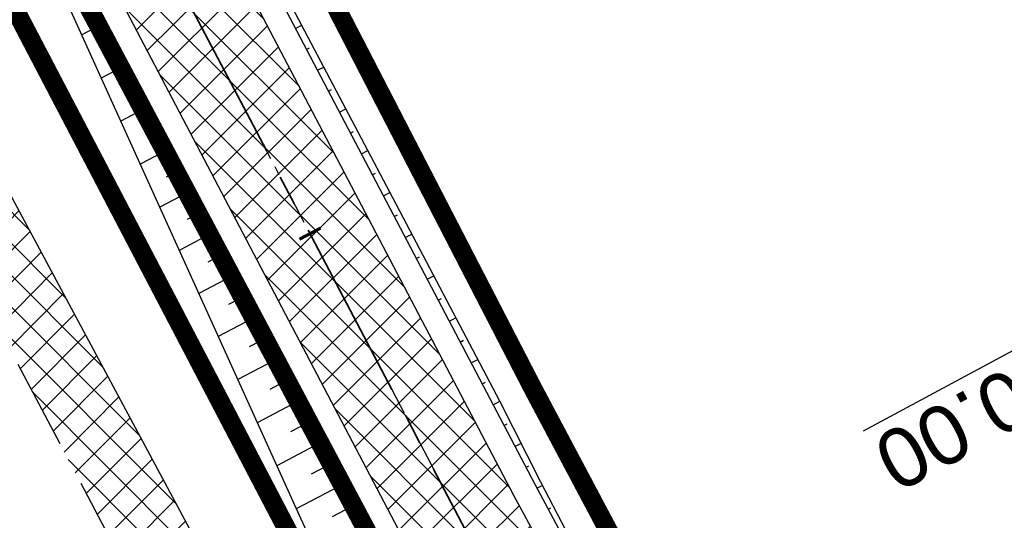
# Model space of a CAD drawing. Header units: metres. Extents: x 7529682 to 7533711, y 5721195 to 5727842.
# Tile 203 of 232: x 7529977 to 7529998, y 5727287 to 5727298. Entities that reach past the tile are written whole.
import ezdxf

# ---------------------------------------------------------------- set-up
doc = ezdxf.new("R2010")
doc.units = ezdxf.units.M
for name, pattern in [('817-dzialki-09-05-04$0$HIDDEN', [0.375, 0.25, -0.125]), ('ACAD_ISO05W100', [33, 24, -3, 0, -3, 0, -3]), ('CENTER', [50.800000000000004, 31.75, -6.35, 6.35, -6.35]), ('CENTER2', [28.575000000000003, 19.05, -3.175, 3.175, -3.175]), ('HIDDEN', [9.524999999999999, 6.35, -3.175])]:
    doc.linetypes.add(name, pattern=pattern)
for name, color, linetype in [('C-DROGI-SYTUACJA', 7, 'Continuous'), ('D-hatch-pobocza', 131, 'Continuous'), ('D-pobocza', 60, 'Continuous'), ('D-rowy', 160, 'Continuous'), ('D-skarpa', 2, 'Continuous'), ('D-skarpa-kreskowanie', 2, 'Continuous')]:
    doc.layers.add(name, color=color, linetype=linetype)
for name, color, linetype, lineweight, true_color in [('D-hatch-ciag-pieszo-rowerowy', 7, 'Continuous', 13, 0xff9f80), ('D-LR-etap-III', 7, '817-dzialki-09-05-04$0$HIDDEN', 50, 0x00008f), ('D-przekroje-pop', 7, 'Continuous', 50, 0x000099)]:
    doc.layers.add(name, color=color, linetype=linetype, lineweight=lineweight, true_color=true_color)
for name, color, linetype, lineweight in [('D-krawędzie', 3, 'Continuous', 30), ('D-obrzeża', 2, 'Continuous', 30), ('D-oś', 10, 'CENTER', 30), ('D-pas-drogowy', 7, 'ACAD_ISO05W100', 50)]:
    doc.layers.add(name, color=color, linetype=linetype, lineweight=lineweight)
doc.layers.add('poprzeczki', color=7, linetype='Continuous', true_color=0x0000c7)
doc.styles.get("Standard").update_dxf_attribs({"font": 'arial.ttf'})
pattern_1 = [(45, (0, 0), (-0.3367596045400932, 0.3367596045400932), []), (135, (0, 0), (-0.3367596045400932, -0.3367596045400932), [])]

# ---------------------------------------------------------------- blocks, each defined once
blk = doc.blocks.new('AeccTickLine')
at = {"color": 0, "linetype": 'ByBlock', "lineweight": -2}
blk.add_line((0, 1), (-3.673819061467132e-16, -1), dxfattribs=at)

msp = doc.modelspace()

# ---------------------------------------------------------------- hatches: boundary and pattern name
at = {"layer": 'D-hatch-ciag-pieszo-rowerowy'}
h = msp.add_hatch(dxfattribs=at)
h.set_pattern_fill('ANSI37', color=256, scale=0.15, style=0)
h.set_pattern_definition(pattern_1)
h.paths.add_polyline_path([(7529994.11508678, 5727270.0391609), (7529996.408954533, 5727271.048217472), (7529995.888253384, 5727272.039619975), (7529987.333471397, 5727287.899702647), (7529970.790697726, 5727319.397850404), (7529945.389643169, 5727367.318233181), (7529919.647431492, 5727417.711194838), (7529903.693489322, 5727447.920977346), (7529879.893539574, 5727492.595202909), (7529862.564623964, 5727525.261605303), (7529859.535583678, 5727525.636840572), (7529877.686080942, 5727491.421690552), (7529901.484939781, 5727446.749512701), (7529917.428826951, 5727416.558769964), (7529943.171910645, 5727366.164101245), (7529968.579597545, 5727318.231206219), (7529985.12658502, 5727286.725035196), (7529993.681375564, 5727270.864936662)])
at = {"layer": 'D-hatch-pobocza'}
h = msp.add_hatch(dxfattribs=at)
h.set_pattern_fill('ANSI37', color=256, scale=0.15, style=0)
h.set_pattern_definition(pattern_1)
h.paths.add_polyline_path([(7529905.34, 5727429.09), (7529892.28, 5727453.58), (7529881.53, 5727473.69), (7529872.269999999, 5727491.4), (7529857.46, 5727519.14), (7529841.38, 5727549.79), (7529827.75, 5727575.78), (7529816.4, 5727596.89), (7529800.429999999, 5727627.4), (7529788.07, 5727650.98), (7529775.849999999, 5727673.83), (7529761.3, 5727701.31), (7529749.889999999, 5727722.83), (7529745.5, 5727731.66), (7529738.971069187, 5727744.084810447), (7529737.464618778, 5727743.315650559), (7529742.212649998, 5727734.301517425), (7529762.326041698, 5727696.273621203), (7529777.784920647, 5727667.006134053), (7529799.321516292, 5727626.300085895), (7529822.193292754, 5727583.155579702), (7529846.923978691, 5727536.347271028), (7529864.751945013, 5727502.662709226), (7529900.458527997, 5727434.964956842), (7529935.352393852, 5727369.308325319), (7529971.475882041, 5727300.786382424), (7529988.360755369, 5727268.841161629), (7529990.28, 5727268.6), (7529990.329092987, 5727268.617154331), (7529981.66, 5727284.96), (7529968.42, 5727309.6), (7529956.4, 5727332.85), (7529943.519999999, 5727357.04), (7529932.32, 5727378.32), (7529916.679999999, 5727408.01)])

# ---------------------------------------------------------------- linework, layer by layer
at = {"layer": 'C-DROGI-SYTUACJA', "color": 10, "linetype": 'CENTER2', "lineweight": 35, "ltscale": 0.2}
msp.add_lwpolyline([(7529714.300950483, 5727795.86512735), (7529735.168602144, 5727756.456040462, 0.0716576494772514), (7529738.528915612, 5727751.847762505), (7529739.732493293, 5727750.61426134, -0.07178523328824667), (7529743.097556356, 5727745.997008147), (7529747.739097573, 5727737.220568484), (7529774.913247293, 5727685.824910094), (7529793.854917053, 5727649.915480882), (7529812.379946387, 5727615.415072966), (7529837.756510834, 5727568.892090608), (7529857.658142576, 5727531.843343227), (7529878.789810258, 5727492.00844673), (7529902.589214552, 5727447.335245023), (7529918.538129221, 5727417.134982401), (7529944.280776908, 5727366.741167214), (7529969.685147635, 5727318.814528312), (7529986.230028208, 5727287.312368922), (7529994.784814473, 5727271.452278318), (7530014.918624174, 5727233.117987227)], format="xyb", dxfattribs=at)
at = {"layer": 'D-krawędzie', "linetype": 'HIDDEN', "ltscale": 0.3}
msp.add_lwpolyline([(7529737.464618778, 5727743.315650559), (7529742.212649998, 5727734.301517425), (7529762.326041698, 5727696.273621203), (7529777.784920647, 5727667.006134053), (7529799.321516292, 5727626.300085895), (7529822.193292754, 5727583.155579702), (7529846.923978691, 5727536.347271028), (7529864.751945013, 5727502.662709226), (7529900.458527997, 5727434.964956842), (7529935.352393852, 5727369.308325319), (7529971.475882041, 5727300.786382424), (7530006.701701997, 5727234.141132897)], dxfattribs=at)
at = {"layer": 'D-LR-etap-III', "ltscale": 10, "flags": 128}
msp.add_lwpolyline([(7531750.474471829, 5723895.103125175, 0.4, 0.4, 0), (7531750.505, 5723895.13, 0.4, 0.4, 0), (7531682.71, 5724022.92, 0.4, 0.4, 0), (7531619.177023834, 5724147.203692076, 0.4, 0.4, 0), (7531592.308960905, 5724198.48863389, 0.4, 0.4, 0), (7531553.263875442, 5724272.918564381, 0.4, 0.4, 0), (7531504.019999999, 5724366.79, 0.4, 0.4, 0), (7531482.09, 5724407.62, 0.4, 0.4, 0), (7531412.350402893, 5724541.182759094, 0.4, 0.4, 0), (7531388.463669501, 5724586.929768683, 0.4, 0.4, 0), (7531345.12, 5724669.94, 0.4, 0.4, 0), (7531127.66, 5725081.67, 0.4, 0.4, 0), (7531059.253139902, 5725211.040795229, 0.4, 0.4, 0), (7531008.007244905, 5725307.953830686, 0.4, 0.4, 0), (7530964.181635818, 5725390.835555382, 0.4, 0.4, 0), (7530914.557354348, 5725484.683561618, 0.4, 0.4, 0), (7530865.243241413, 5725577.493975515, 0.4, 0.4, 0), (7530840.085257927, 5725624.058651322, 0.4, 0.4, 0), (7530802.559525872, 5725694.924584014, 0.4, 0.4, 0), (7530755.54, 5725787.51, 0.4, 0.4, 0), (7530708.717810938, 5725876.303221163, 0.4, 0.4, 0), (7530695.12, 5725902.09, 0.4, 0.4, 0), (7530642.91397006, 5726001.07839487, 0.4, 0.4, 0), (7530634.934723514, 5726016.146615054, 0.4, 0.4, 0), (7530610.820000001, 5726061.929999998, 0.4, 0.4, 0), (7530610.820000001, 5726061.929999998, 0.4, 0.4, 0), (7530607.21, 5726063.51, 0.4, 0.4, 0), (7530597.42, 5726080.68, 0.4, 0.4, 0), (7530591.16, 5726088.44, 0.4, 0.4, 0), (7530581.28, 5726107.21, 0.4, 0.4, 0), (7530571.29, 5726130.56, 0.4, 0.4, 0), (7530549.554994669, 5726171.527317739, 0.4, 0.4, 0), (7530531.014309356, 5726206.473807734, 0.4, 0.4, 0), (7530516.461208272, 5726236.016618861, 0.4, 0.4, 0), (7530500.798929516, 5726266.141265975, 0.4, 0.4, 0), (7530491.349999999, 5726283.94, 0.4, 0.4, 0), (7530482.4, 5726303.41, 0.4, 0.4, 0), (7530482.4, 5726303.41, 0.4, 0.4, 0), (7530450.41, 5726357.28, 0.4, 0.4, 0), (7530397.759396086, 5726458.499907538, 0.4, 0.4, 0), (7530334.707815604, 5726583.664702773, 0.4, 0.4, 0), (7530303.939274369, 5726645.167943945, 0.4, 0.4, 0), (7530300.509779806, 5726651.777515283, 0.4, 0.4, 0), (7530289.213532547, 5726671.966724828, 0.4, 0.4, 0), (7530281.54, 5726685.57, 0.4, 0.4, 0), (7530261.37085633, 5726724.163374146, 0.4, 0.4, 0), (7530254.03, 5726738.21, 0.4, 0.4, 0), (7530197.219999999, 5726845.06, 0.4, 0.4, 0), (7530194.71, 5726849.15, 0.4, 0.4, 0), (7530195.92, 5726850.75, 0.4, 0.4, 0), (7530170.546669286, 5726892.961489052, 0.4, 0.4, 0), (7530143.174718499, 5726945.065838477, 0.4, 0.4, 0), (7530105.059999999, 5727018.32, 0.4, 0.4, 0), (7530100.059999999, 5727027.16, 0.4, 0.4, 0), (7530062.318670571, 5727099.625398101, 0.4, 0.4, 0), (7530015.378537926, 5727189.420463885, 0.4, 0.4, 0), (7529983.207960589, 5727250.206596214, 0.4, 0.4, 0), (7529953.284293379, 5727306.74720398, 0.4, 0.4, 0), (7529900.67053443, 5727406.15903814, 0.4, 0.4, 0), (7529890.630239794, 5727425.131178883, 0.4, 0.4, 0), (7529875.155383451, 5727454.426350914, 0.4, 0.4, 0), (7529857.560096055, 5727487.787346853, 0.4, 0.4, 0), (7529835.194401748, 5727530.19312405, 0.4, 0.4, 0), (7529811.740544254, 5727574.662079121, 0.4, 0.4, 0), (7529792.101859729, 5727611.922638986, 0.4, 0.4, 0), (7529768.066117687, 5727657.469613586, 0.4, 0.4, 0), (7529755.210566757, 5727682.131373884, 0.4, 0.4, 0), (7529753.309999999, 5727681.13, 0.4, 0.4, 0), (7529739.21, 5727707.77, 0.4, 0.4, 0), (7529735.394745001, 5727711.251990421, 0.4, 0.4, 0), (7529725.42, 5727730.2, 0.4, 0.4, 0), (7529723.55, 5727729.88, 0.4, 0.4, 0), (7529695.566668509, 5727782.932080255, 0.4, 0.4, 0), (7529717.67971874, 5727794.024357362, 0.4, 0.4, 0), (7529736.274870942, 5727758.647400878, 0.4, 0.4, 0), (7529736.274870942, 5727758.647400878, 0.4, 0.4, 0), (7529744.511003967, 5727750.406106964, 0.4, 0.4, 0), (7529744.511003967, 5727750.406106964, 0.4, 0.4, 0), (7529750.282568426, 5727738.549848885, 0.4, 0.4, 0), (7529777.108510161, 5727687.569424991, 0.4, 0.4, 0), (7529796.51537536, 5727651.329932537, 0.4, 0.4, 0), (7529814.937945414, 5727616.793170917, 0.4, 0.4, 0), (7529839.006722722, 5727572.303976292, 0.4, 0.4, 0), (7529860.617626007, 5727532.509108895, 0.4, 0.4, 0), (7529882.348967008, 5727491.504261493, 0.4, 0.4, 0), (7529904.865139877, 5727449.096370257, 0.4, 0.4, 0), (7529920.747384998, 5727418.884773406, 0.4, 0.4, 0), (7529946.676504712, 5727368.547487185, 0.4, 0.4, 0), (7529972.024701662, 5727320.573310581, 0.4, 0.4, 0), (7529987.740014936, 5727290.153392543, 0.4, 0.4, 0), (7529996.497385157, 5727273.661630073, 0.4, 0.4, 0), (7530017.541471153, 5727234.202689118, 0.4, 0.4, 0), (7530033.053657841, 5727204.864166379, 0.4, 0.4, 0), (7530051.622983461, 5727170.222745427, 0.4, 0.4, 0), (7530069.276612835, 5727137.015751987, 0.4, 0.4, 0), (7530089.385386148, 5727097.533639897, 0.4, 0.4, 0), (7530109.712512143, 5727060.746615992, 0.4, 0.4, 0), (7530136.769722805, 5727011.640131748, 0.4, 0.4, 0), (7530162.446686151, 5726962.743777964, 0.4, 0.4, 0), (7530187.674104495, 5726916.992101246, 0.4, 0.4, 0), (7530207.820739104, 5726879.335323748, 0.4, 0.4, 0), (7530230.625609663, 5726834.518686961, 0.4, 0.4, 0), (7530262.288093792, 5726776.61832811, 0.4, 0.4, 0), (7530277.509672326, 5726760.213143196, 0.4, 0.4, 0), (7530286.036865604, 5726744.106684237, 0.4, 0.4, 0), (7530288.097472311, 5726735.884066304, 0.4, 0.4, 0), (7530290.393870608, 5726725.046963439, 0.4, 0.4, 0), (7530296.17664807, 5726713.582980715, 0.4, 0.4, 0), (7530302.726195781, 5726701.18226779, 0.4, 0.4, 0), (7530325.685047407, 5726657.466383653, 0.4, 0.4, 0), (7530343.243978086, 5726623.648592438, 0.4, 0.4, 0), (7530360.229820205, 5726591.746871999, 0.4, 0.4, 0), (7530383.20855044, 5726548.059469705, 0.4, 0.4, 0), (7530406.017875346, 5726503.605514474, 0.4, 0.4, 0), (7530427.464919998, 5726462.620289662, 0.4, 0.4, 0), (7530447.9278544, 5726424.388014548, 0.4, 0.4, 0), (7530471.126878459, 5726379.920667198, 0.4, 0.4, 0), (7530490.501003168, 5726343.033350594, 0.4, 0.4, 0), (7530509.499458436, 5726306.733076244, 0.4, 0.4, 0), (7530529.890269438, 5726267.244072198, 0.4, 0.4, 0), (7530543.852446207, 5726238.990319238, 0.4, 0.4, 0), (7530554.808897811, 5726218.943990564, 0.4, 0.4, 0), (7530559.027108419, 5726212.223286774, 0.4, 0.4, 0), (7530563.060988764, 5726206.409670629, 0.4, 0.4, 0), (7530566.93354971, 5726200.463543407, 0.4, 0.4, 0), (7530569.771022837, 5726194.901501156, 0.4, 0.4, 0), (7530571.47319415, 5726191.282350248, 0.4, 0.4, 0), (7530572.839142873, 5726188.024533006, 0.4, 0.4, 0), (7530575.295071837, 5726182.034664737, 0.4, 0.4, 0), (7530579.736851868, 5726173.306070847, 0.4, 0.4, 0), (7530583.3, 5726167.41, 0.4, 0.4, 0), (7530593.4, 5726163.33, 0.4, 0.4, 0), (7530598.618375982, 5726155.264489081, 0.4, 0.4, 0), (7530608.258304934, 5726140.497132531, 0.4, 0.4, 0), (7530603.269999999, 5726136.83, 0.4, 0.4, 0), (7530606.53, 5726131.84, 0.4, 0.4, 0), (7530604.239057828, 5726124.21679044, 0.4, 0.4, 0), (7530605.847136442, 5726121.630127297, 0.4, 0.4, 0), (7530608.971611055, 5726116.164124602, 0.4, 0.4, 0), (7530618.114293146, 5726097.791111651, 0.4, 0.4, 0), (7530651.213125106, 5726034.959524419, 0.4, 0.4, 0), (7530670.243741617, 5725998.61095082, 0.4, 0.4, 0), (7530698.075474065, 5725945.952624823, 0.4, 0.4, 0), (7530716.505955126, 5725911.3051464, 0.4, 0.4, 0), (7530735.223454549, 5725875.667401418, 0.4, 0.4, 0), (7530752.504235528, 5725842.154920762, 0.4, 0.4, 0), (7530778.310652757, 5725793.501254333, 0.4, 0.4, 0), (7530797.499961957, 5725756.381811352, 0.4, 0.4, 0), (7530812.518974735, 5725728.28874362, 0.4, 0.4, 0), (7530820.039295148, 5725713.160404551, 0.4, 0.4, 0), (7530822.422446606, 5725710.193574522, 0.4, 0.4, 0), (7530833.154893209, 5725688.800634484, 0.4, 0.4, 0), (7530849.629354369, 5725656.158601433, 0.4, 0.4, 0), (7530867.98290276, 5725621.963939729, 0.4, 0.4, 0), (7530872.629809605, 5725612.88760475, 0.4, 0.4, 0), (7530880.354488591, 5725597.594500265, 0.4, 0.4, 0), (7530883.839446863, 5725593.389159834, 0.4, 0.4, 0), (7530891.782113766, 5725587.763349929, 0.4, 0.4, 0), (7530895.038670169, 5725584.280746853, 0.4, 0.4, 0), (7530897.033644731, 5725580.941110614, 0.4, 0.4, 0), (7530900.951646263, 5725579.945856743, 0.4, 0.4, 0), (7530904.80970798, 5725571.977328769, 0.4, 0.4, 0), (7530903.682362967, 5725568.566434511, 0.4, 0.4, 0), (7530908.900614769, 5725558.844845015, 0.4, 0.4, 0), (7530910.252030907, 5725545.671606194, 0.4, 0.4, 0), (7530912.872986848, 5725538.645543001, 0.4, 0.4, 0), (7530945.278171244, 5725478.464284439, 0.4, 0.4, 0), (7530959.692318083, 5725450.24628822, 0.4, 0.4, 0), (7531002.82670893, 5725368.192370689, 0.4, 0.4, 0), (7531044.703532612, 5725290.314293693, 0.4, 0.4, 0), (7531064.098839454, 5725253.212562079, 0.4, 0.4, 0), (7531083.010253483, 5725216.677517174, 0.4, 0.4, 0), (7531113.013137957, 5725158.465613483, 0.4, 0.4, 0), (7531137.364304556, 5725113.07076138, 0.4, 0.4, 0), (7531150.830830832, 5725086.711759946, 0.4, 0.4, 0), (7531159.745663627, 5725076.640848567, 0.4, 0.4, 0), (7531166.309999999, 5725074.58, 0.4, 0.4, 0), (7531172.29, 5725062.58, 0.4, 0.4, 0), (7531170.589828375, 5725055.605912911, 0.4, 0.4, 0), (7531173.732823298, 5725044.080706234, 0.4, 0.4, 0), (7531215.342008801, 5724964.859648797, 0.4, 0.4, 0), (7531238.054496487, 5724921.684649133, 0.4, 0.4, 0), (7531262.389821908, 5724875.282876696, 0.4, 0.4, 0), (7531295.587160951, 5724811.265731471, 0.4, 0.4, 0), (7531348.487908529, 5724712.362812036, 0.4, 0.4, 0), (7531363.740817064, 5724682.68394264, 0.4, 0.4, 0), (7531366.986905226, 5724675.865317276, 0.4, 0.4, 0), (7531382.541261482, 5724646.110625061, 0.4, 0.4, 0), (7531401.299165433, 5724610.874551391, 0.4, 0.4, 0), (7531428.964837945, 5724558.862274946, 0.4, 0.4, 0), (7531449.111202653, 5724520.397801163, 0.4, 0.4, 0), (7531477.292992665, 5724465.831467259, 0.4, 0.4, 0), (7531500.996290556, 5724421.112506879, 0.4, 0.4, 0), (7531512.121834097, 5724400.549045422, 0.4, 0.4, 0), (7531513.78163794, 5724396.757451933, 0.4, 0.4, 0), (7531526.32, 5724379.39, 0.4, 0.4, 0), (7531566.783642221, 5724302.73628205, 0.4, 0.4, 0), (7531578.579156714, 5724282.774819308, 0.4, 0.4, 0), (7531584.232619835, 5724273.111246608, 0.4, 0.4, 0), (7531590.109283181, 5724263.508189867, 0.4, 0.4, 0), (7531593.027899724, 5724258.771479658, 0.4, 0.4, 0), (7531595.711841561, 5724254.226824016, 0.4, 0.4, 0), (7531601.659976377, 5724243.898197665, 0.4, 0.4, 0), (7531606.097733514, 5724235.986407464, 0.4, 0.4, 0), (7531609.382207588, 5724230.799061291, 0.4, 0.4, 0), (7531611.580260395, 5724227.671180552, 0.4, 0.4, 0), (7531612.707802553, 5724225.86410867, 0.4, 0.4, 0), (7531618.665224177, 5724214.480919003, 0.4, 0.4, 0), (7531619.885522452, 5724212.333950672, 0.4, 0.4, 0), (7531620.931818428, 5724210.787064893, 0.4, 0.4, 0), (7531623.518605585, 5724207.111542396, 0.4, 0.4, 0), (7531626.143926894, 5724203.61306897, 0.4, 0.4, 0), (7531632.022984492, 5724196.485954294, 0.4, 0.4, 0), (7531653.949089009, 5724152.617641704, 0.4, 0.4, 0), (7531656.750690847, 5724143.103797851, 0.4, 0.4, 0), (7531659.61440691, 5724133.254504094, 0.4, 0.4, 0), (7531661.627147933, 5724128.646047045, 0.4, 0.4, 0.01093811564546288), (7531674.314987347, 5724101.43546424, 0.4, 0.4, 0), (7531685.137626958, 5724081.408252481, 0.4, 0.4, 0), (7531692.159945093, 5724066.277333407, 0.4, 0.4, 0), (7531699.662164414, 5724051.388120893, 0.4, 0.4, 0), (7531704.480624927, 5724040.808561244, 0.4, 0.4, 0), (7531704.480624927, 5724040.808561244, 0.4, 0.4, 0), (7531704.401251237, 5724037.368913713, 0.4, 0.4, 0), (7531720.383609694, 5724003.441317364, 0.4, 0.4, 0), (7531728.79890528, 5723986.206298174, 0.4, 0.4, 0), (7531733.237926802, 5723977.192631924, 0.4, 0.4, 0), (7531736.750027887, 5723969.505210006, 0.4, 0.4, 0), (7531737.336143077, 5723968.518916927, 0.4, 0.4, 0), (7531738.285051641, 5723967.699360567, 0.4, 0.4, 0), (7531742.180915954, 5723962.346428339, 0.4, 0.4, 0), (7531744.286141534, 5723958.615526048, 0.4, 0.4, 0), (7531755.393260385, 5723944.192617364, 0.4, 0.4, 0), (7531758.69, 5723936.76, 0.4, 0.4, 0), (7531780.08, 5723929.25, 0.4, 0.4, 0), (7531792.611989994, 5723906.337708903, 0.4, 0.4, 0), (7531792.611989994, 5723906.337708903, 0.4, 0.4, 0), (7531756.962094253, 5723883.055323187, 0.4, 0.4, 0), (7531750.46, 5723895.130000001, 0.4, 0.4, 0), (7531750.46, 5723895.130000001, 0, 0, 0)], format="xyseb", dxfattribs=at)
at = {"layer": 'D-obrzeża'}
for points in [[(7529996.407793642, 5727271.050427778), (7529995.888253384, 5727272.039619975), (7529987.333471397, 5727287.899702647), (7529970.790697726, 5727319.397850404), (7529945.389643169, 5727367.318233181), (7529919.647431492, 5727417.711194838), (7529903.693489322, 5727447.920977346), (7529879.893539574, 5727492.595202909), (7529858.760863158, 5727532.432000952), (7529838.855794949, 5727569.487145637), (7529813.479282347, 5727616.010032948), (7529794.958380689, 5727650.502753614), (7529776.018862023, 5727686.408104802), (7529748.844146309, 5727737.804834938), (7529744.118204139, 5727746.740863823, 0.071785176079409), (7529740.753143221, 5727751.358112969), (7529739.549339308, 5727752.591845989, -0.07165764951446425), (7529736.189025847, 5727757.200123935), (7529717.234917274, 5727792.995436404)], [(7530013.813315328, 5727232.534205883), (7529993.681375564, 5727270.864936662), (7529985.12658502, 5727286.725035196), (7529968.579597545, 5727318.231206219), (7529943.171910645, 5727366.164101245), (7529917.428826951, 5727416.558769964), (7529901.484939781, 5727446.749512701), (7529877.686080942, 5727491.421690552), (7529856.555421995, 5727531.254685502), (7529836.65722672, 5727568.297035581), (7529811.280610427, 5727614.820112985), (7529792.751453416, 5727649.32820815), (7529773.807632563, 5727685.241715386), (7529746.632590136, 5727736.639065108), (7529746.632590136, 5727736.639065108), (7529742.076904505, 5727745.253160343, 0.07178517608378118), (7529738.711843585, 5727749.870409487), (7529737.508491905, 5727751.103679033, -0.07165764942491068), (7529734.14817845, 5727755.711956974), (7529715.008102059, 5727791.858474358)]]:
    msp.add_lwpolyline(points, format="xyb", dxfattribs=at)
at = {"layer": 'D-oś', "ltscale": 0.03}
msp.add_lwpolyline([(7529714.300950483, 5727795.86512735), (7529735.168602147, 5727756.456040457, 0.07165764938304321), (7529738.5289156, 5727751.847762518), (7529739.732493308, 5727750.614261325, -0.07178523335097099), (7529743.097556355, 5727745.99700815), (7529747.739097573, 5727737.220568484), (7529774.913247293, 5727685.824910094), (7529793.854917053, 5727649.915480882), (7529812.379946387, 5727615.415072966), (7529837.756510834, 5727568.892090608), (7529857.658142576, 5727531.843343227), (7529878.789810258, 5727492.00844673), (7529902.589214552, 5727447.335245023), (7529918.538129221, 5727417.134982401), (7529944.280776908, 5727366.741167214), (7529969.685147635, 5727318.814528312), (7529986.230028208, 5727287.312368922), (7529994.784814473, 5727271.452278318), (7530014.918624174, 5727233.117987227)], format="xyb", dxfattribs=at)
at = {"layer": 'D-pas-drogowy', "ltscale": 0.2, "flags": 128}
msp.add_lwpolyline([(7531633.018560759, 5724182.834272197, 0.4, 0.4, 0), (7531617.558899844, 5724211.608162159, 0.4, 0.4, 0), (7531566.783642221, 5724302.73628205, 0.4, 0.4, 0), (7531538.419082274, 5724356.469679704, 0.4, 0.4, 0), (7531526.32, 5724379.39, 0.4, 0.4, 0), (7531516.102085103, 5724393.607319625, 0.4, 0.4, 0.001485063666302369), (7531513.78037409, 5724396.837773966, 0.4, 0.4, 0), (7531501.87, 5724413.41, 0.4, 0.4, 0), (7531474.926107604, 5724464.507896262, 0.4, 0.4, 0), (7531446.200436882, 5724518.992313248, 0.4, 0.4, 0), (7531424.962185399, 5724559.262257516, 0.4, 0.4, 0), (7531398.444460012, 5724609.565801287, 0.4, 0.4, 0), (7531379.647455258, 5724645.216004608, 0.4, 0.4, 0), (7531365.23, 5724672.56, 0.4, 0.4, 0), (7531341.305752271, 5724717.915356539, 0.4, 0.4, 0), (7531312.899996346, 5724771.788898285, 0.4, 0.4, 0), (7531292.590923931, 5724810.306502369, 0.4, 0.4, 0), (7531259.391619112, 5724873.271351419, 0.4, 0.4, 0), (7531233.740401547, 5724921.922582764, 0.4, 0.4, 0), (7531203.072738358, 5724980.092044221, 0.4, 0.4, 0), (7531173.471398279, 5725036.225177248, 0.4, 0.4, 0), (7531168.269999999, 5725046.09, 0.4, 0.4, 0), (7531172.29, 5725062.58, 0.4, 0.4, 0), (7531166.309999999, 5725074.58, 0.4, 0.4, 0), (7531150.32, 5725079.6, 0.4, 0.4, 0), (7531141.5, 5725096.43, 0.4, 0.4, 0), (7531109.311735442, 5725157.814415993, 0.4, 0.4, 0), (7531086.641300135, 5725201.047918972, 0.4, 0.4, 0), (7531059.198258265, 5725253.383662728, 0.4, 0.4, 0), (7531028.206828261, 5725312.48946212, 0.4, 0.4, 0), (7530999.104694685, 5725367.990143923, 0.4, 0.4, 0), (7530956.247527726, 5725449.724815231, 0.4, 0.4, 0), (7530924.397774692, 5725510.463768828, 0.4, 0.4, 0), (7530897.509999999, 5725561.74, 0.4, 0.4, 0), (7530894.46, 5725566.14, 0.4, 0.4, 0), (7530892.16, 5725570.49, 0.4, 0.4, 0), (7530869.362688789, 5725613.307018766, 0.4, 0.4, 0), (7530861.693971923, 5725627.704613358, 0.4, 0.4, 0), (7530852.74, 5725644.52, 0.4, 0.4, 0), (7530831.509999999, 5725684.2, 0.4, 0.4, 0), (7530811.13, 5725722.52, 0.4, 0.4, 0), (7530792.3476413, 5725757.940652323, 0.4, 0.4, 0), (7530768.03, 5725803.8, 0.4, 0.4, 0), (7530748.768542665, 5725840.178507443, 0.4, 0.4, 0), (7530727.7, 5725879.97, 0.4, 0.4, 0), (7530712.0981582, 5725909.54523909, 0.4, 0.4, 0), (7530693.644105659, 5725944.645156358, 0.4, 0.4, 0), (7530665.702224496, 5725997.538976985, 0.4, 0.4, 0), (7530641.759999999, 5726042.88, 0.4, 0.4, 0), (7530616.5, 5726091.48, 0.4, 0.4, 0), (7530604.628439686, 5726114.319880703, 0.4, 0.4, -0.007762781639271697), (7530602.5, 5726118.43, 0.4, 0.4, 0), (7530603.992037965, 5726123.394821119, 0.4, 0.4, 0), (7530606.53, 5726131.84, 0.4, 0.4, 0), (7530603.269999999, 5726136.83, 0.4, 0.4, 0), (7530593.775620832, 5726151.368713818, 0.4, 0.4, 0), (7530590.202637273, 5726156.84001263, 0.4, 0.4, 0), (7530583.3, 5726167.41, 0.4, 0.4, 0), (7530580.578343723, 5726170.427567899, 0.4, 0.4, 0), (7530575.849999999, 5726175.67, 0.4, 0.4, 0), (7530569.009999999, 5726186.66, 0.4, 0.4, 0), (7530562.555322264, 5726199.189409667, 0.4, 0.4, 0), (7530555.67, 5726211.39, 0.4, 0.4, 0), (7530548.29, 5726224.23, 0.4, 0.4, 0), (7530540.58, 5726237.71, 0.4, 0.4, 0), (7530532.679999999, 5726252.65, 0.4, 0.4, 0), (7530524.059999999, 5726269.35, 0.4, 0.4, 0), (7530502.82, 5726309.91, 0.4, 0.4, 0), (7530488.83, 5726336.63, 0.4, 0.4, 0), (7530466.03, 5726380.16, 0.4, 0.4, 0), (7530438.469999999, 5726432.77, 0.4, 0.4, 0), (7530424.53, 5726459.09, 0.4, 0.4, 0), (7530401.63, 5726502.97, 0.4, 0.4, 0), (7530383.38, 5726538.06, 0.4, 0.4, 0), (7530353.969999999, 5726593.52, 0.4, 0.4, 0), (7530338.469999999, 5726622.74, 0.4, 0.4, 0), (7530322.009999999, 5726653.88, 0.4, 0.4, 0), (7530297.54, 5726700.33, 0.4, 0.4, 0), (7530287.38, 5726719.6, 0.4, 0.4, 0), (7530285.94993921, 5726722.315508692, 0.4, 0.4, 0), (7530280.259999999, 5726733.12, 0.4, 0.4, 0), (7530266.73, 5726758.74, 0.4, 0.4, 0), (7530260.42, 5726770.47, 0.4, 0.4, 0), (7530253.25, 5726783.82, 0.4, 0.4, 0), (7530244.95, 5726799.33, 0.4, 0.4, 0), (7530239.389999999, 5726808.49, 0.4, 0.4, 0), (7530238.29, 5726807.9, 0.4, 0.4, 0), (7530218.11, 5726850.67, 0.4, 0.4, 0), (7530175.906646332, 5726928.168028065, 0.4, 0.4, 0), (7530096.679999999, 5727076.15, 0.4, 0.4, 0), (7530094.679999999, 5727079.89, 0.4, 0.4, 0), (7530064.59693469, 5727135.522637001, 0.4, 0.4, 0), (7530046.730970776, 5727168.8921561, 0.4, 0.4, 0), (7530025.803045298, 5727208.461374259, 0.4, 0.4, 0), (7530012.846501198, 5727232.979315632, 0.4, 0.4, 0), (7529994.15, 5727268.45, 0.4, 0.4, 0), (7529981.670868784, 5727291.93018666, 0.4, 0.4, 0), (7529949.889999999, 5727351.73, 0.4, 0.4, 0), (7529924.75, 5727399.03, 0.4, 0.4, 0), (7529915.515824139, 5727417.099754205, 0.4, 0.4, 0), (7529885.83, 5727475.19, 0.4, 0.4, 0), (7529862.559999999, 5727519.97, 0.4, 0.4, 0), (7529852.984923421, 5727538.191086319, 0.4, 0.4, 0), (7529836.513084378, 5727569.51130111, 0.4, 0.4, 0), (7529815.36890814, 5727609.140983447, 0.4, 0.4, 0), (7529792.795203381, 5727651.247499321, 0.4, 0.4, 0), (7529774.199114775, 5727685.858348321, 0.4, 0.4, 0), (7529746.966026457, 5727736.059440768, 0.4, 0.4, 0), (7529733.92, 5727757.62, 0.4, 0.4, 0), (7529708.607472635, 5727806.388536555, 0.4, 0.4, 0), (7529688.491967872, 5727796.344621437, 0.4, 0.4, 0), (7529723.55, 5727729.88, 0.4, 0.4, 0), (7529725.42, 5727730.2, 0.4, 0.4, 0), (7529735.38, 5727711.28, 0.4, 0.4, 0), (7529739.21, 5727707.77, 0.4, 0.4, 0), (7529753.309999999, 5727681.13, 0.4, 0.4, 0), (7529755.178396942, 5727682.114424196, 0.4, 0.4, 0), (7529792.101859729, 5727611.922638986, 0.4, 0.4, 0), (7529811.740544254, 5727574.662079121, 0.4, 0.4, 0), (7529835.194401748, 5727530.19312405, 0.4, 0.4, 0), (7529857.560096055, 5727487.787346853, 0.4, 0.4, 0), (7529875.155383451, 5727454.426350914, 0.4, 0.4, 0), (7529890.630239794, 5727425.131178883, 0.4, 0.4, 0), (7529900.67053443, 5727406.15903814, 0.4, 0.4, 0), (7529953.284293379, 5727306.74720398, 0.4, 0.4, 0), (7529983.207960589, 5727250.206596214, 0.4, 0.4, 0), (7530015.378537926, 5727189.420463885, 0.4, 0.4, 0), (7530062.318670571, 5727099.625398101, 0.4, 0.4, 0), (7530100.059999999, 5727027.16, 0.4, 0.4, 0), (7530105.059999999, 5727018.32, 0.4, 0.4, 0), (7530143.174718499, 5726945.065838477, 0.4, 0.4, 0), (7530170.546669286, 5726892.961489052, 0.4, 0.4, 0), (7530195.92, 5726850.75, 0.4, 0.4, 0), (7530194.71, 5726849.15, 0.4, 0.4, 0), (7530197.219999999, 5726845.06, 0.4, 0.4, 0), (7530254.03, 5726738.21, 0.4, 0.4, 0), (7530261.37085633, 5726724.163374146, 0.4, 0.4, 0), (7530281.54, 5726685.57, 0.4, 0.4, 0), (7530289.213532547, 5726671.966724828, 0.4, 0.4, 0), (7530300.509779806, 5726651.777515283, 0.4, 0.4, 0), (7530303.939274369, 5726645.167943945, 0.4, 0.4, 0), (7530334.707815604, 5726583.664702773, 0.4, 0.4, 0), (7530397.759396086, 5726458.499907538, 0.4, 0.4, 0), (7530450.41, 5726357.28, 0.4, 0.4, 0), (7530482.4, 5726303.41, 0.4, 0.4, 0), (7530483.687990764, 5726301.003383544, 0.4, 0.4, 0), (7530491.349999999, 5726283.94, 0.4, 0.4, 0), (7530512.67, 5726243.78, 0.4, 0.4, 0), (7530529.429999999, 5726209.46, 0.4, 0.4, 0), (7530571.29, 5726130.56, 0.4, 0.4, 0), (7530581.28, 5726107.21, 0.4, 0.4, 0), (7530591.16, 5726088.44, 0.4, 0.4, 0), (7530597.42, 5726080.68, 0.4, 0.4, 0), (7530607.21, 5726063.51, 0.4, 0.4, 0), (7530610.820000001, 5726061.929999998, 0.4, 0.4, 0), (7530634.934723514, 5726016.146615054, 0.4, 0.4, 0), (7530642.91397006, 5726001.07839487, 0.4, 0.4, 0), (7530695.12, 5725902.09, 0.4, 0.4, 0), (7530708.717810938, 5725876.303221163, 0.4, 0.4, 0), (7530755.54, 5725787.51, 0.4, 0.4, 0), (7530802.559525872, 5725694.924584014, 0.4, 0.4, 0), (7530840.085257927, 5725624.058651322, 0.4, 0.4, 0), (7530865.243241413, 5725577.493975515, 0.4, 0.4, 0), (7530914.557354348, 5725484.683561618, 0.4, 0.4, 0), (7530964.181635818, 5725390.835555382, 0.4, 0.4, 0), (7531008.007244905, 5725307.953830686, 0.4, 0.4, 0), (7531059.253139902, 5725211.040795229, 0.4, 0.4, 0), (7531127.66, 5725081.67, 0.4, 0.4, 0), (7531345.12, 5724669.94, 0.4, 0.4, 0), (7531388.463669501, 5724586.929768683, 0.4, 0.4, 0), (7531412.350402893, 5724541.182759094, 0.4, 0.4, 0), (7531482.09, 5724407.62, 0.4, 0.4, 0), (7531504.019999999, 5724366.79, 0.4, 0.4, 0), (7531519.374444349, 5724337.520497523, 0.4, 0.4, 0), (7531563.748815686, 5724252.931583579, 0.4, 0.4, 0), (7531602.175111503, 5724179.681224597, 0.4, 0.4, 0), (7531619.177023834, 5724147.203692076, 0.4, 0.4, 0), (7531625.038493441, 5724135.63500206, 0.4, 0.4, 0), (7531656.796442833, 5724073.31633882, 0.4, 0.4, 0), (7531675.12, 5724037.36, 0.4, 0.4, 0), (7531682.71, 5724022.92, 0.4, 0.4, 0), (7531705.565196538, 5723979.810545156, 0.4, 0.4, 0), (7531736.605941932, 5723921.261514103, 0.4, 0.4, 0), (7531750.46, 5723895.130000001, 0.4, 0.4, 0), (7531740.769999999, 5723886.56, 0.4, 0.4, 0), (7531732.86, 5723885, 0.4, 0.4, 0), (7531722.179999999, 5723887.77, 0.4, 0.4, 0), (7531729.87, 5723862.17, 0.4, 0.4, 0), (7531742.92, 5723861.93, 0.4, 0.4, 0), (7531763.71, 5723859.52, 0.4, 0.4, 0), (7531768.42, 5723854.12, 0.4, 0.4, 0), (7531787.42, 5723817.97, 0.4, 0.4, 0), (7531795.57, 5723809.82, 0.4, 0.4, 0), (7531816.346897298, 5723819.850397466, 0.4, 0.4, 0), (7531816.346897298, 5723819.850397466, 0.4, 0.4, 0), (7531805.059999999, 5723843.23, 0.4, 0.4, 0), (7531803.61, 5723886.23, 0.4, 0.4, 0), (7531803.61, 5723886.23, 0.4, 0.4, 0), (7531780.08, 5723929.25, 0.4, 0.4, 0), (7531758.69, 5723936.76, 0.4, 0.4, 0), (7531749.3590272, 5723946.412126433, 0.4, 0.4, 0), (7531742.71, 5723953.29, 0.4, 0.4, 0), (7531735.177368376, 5723967.877529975, 0.4, 0.4, 0), (7531722.37, 5723992.68, 0.4, 0.4, 0), (7531705.041669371, 5724030.885563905, 0.4, 0.4, 0), (7531699.469999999, 5724043.17, 0.4, 0.4, 0), (7531692.69, 5724058.11, 0.4, 0.4, 0), (7531679.672010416, 5724084.016803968, 0.4, 0.4, 0), (7531674.55, 5724094.21, 0.4, 0.4, 0), (7531666.633166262, 5724114.002855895, 0.4, 0.4, 0), (7531649, 5724153.82, 0.4, 0.4, 0), (7531641.49, 5724149.34, 0.4, 0.4, 0), (7531626.04, 5724179.34, 0.4, 0.4, 0), (7531633.03, 5724182.84, 0, 0, 0)], format="xyseb", dxfattribs=at)
at = {"layer": 'D-pobocza'}
for points in [[(7529719.961875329, 5727788.913979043), (7529736.630901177, 5727757.434102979, 0.07165764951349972), (7529739.907206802, 5727752.941031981), (7529741.111010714, 5727751.707298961, -0.07178517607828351), (7529744.560198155, 5727746.974618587), (7529749.286140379, 5727738.0385896), (7529776.460881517, 5727686.641811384), (7529795.399766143, 5727650.737662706), (7529813.919016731, 5727616.24801694), (7529839.295508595, 5727569.725167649), (7529859.20195139, 5727532.667464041), (7529880.3350313, 5727492.82990538), (7529904.135199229, 5727448.155270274), (7529920.0911524, 5727417.941679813), (7529945.833189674, 5727367.549059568), (7529971.232917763, 5727319.631179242), (7529987.774848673, 5727288.134636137), (7529996.329628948, 5727272.274556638), (7529996.866410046, 5727271.252538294)], [(7529718.045442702, 5727785.053908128), (7529733.70630312, 5727755.477977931, 0.07165764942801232), (7529737.150624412, 5727750.754493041), (7529738.35397609, 5727749.521223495, -0.07178517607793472), (7529741.634910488, 5727745.019405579), (7529746.19059612, 5727736.405310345), (7529773.365613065, 5727685.00800881), (7529792.310067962, 5727649.093299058), (7529810.840876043, 5727614.582128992), (7529836.217513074, 5727568.059013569), (7529856.114333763, 5727531.019222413), (7529877.244589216, 5727491.18698808), (7529901.043229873, 5727446.515219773), (7529916.985106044, 5727416.328284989), (7529942.728364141, 5727365.933274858), (7529968.137377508, 5727317.997877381), (7529984.685207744, 5727286.490101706), (7529993.24, 5727270.629999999), (7529993.656313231, 5727269.837349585)]]:
    msp.add_lwpolyline(points, format="xyb", dxfattribs=at)
at = {"layer": 'D-pobocza', "linetype": 'ByBlock'}
msp.add_lwpolyline([(7529990.329092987, 5727268.617154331), (7529981.66, 5727284.96), (7529968.42, 5727309.6), (7529956.4, 5727332.85), (7529943.519999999, 5727357.04), (7529932.32, 5727378.32), (7529916.679999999, 5727408.01), (7529905.34, 5727429.09), (7529892.28, 5727453.58), (7529881.53, 5727473.69), (7529872.269999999, 5727491.4), (7529857.46, 5727519.14), (7529841.38, 5727549.79), (7529827.75, 5727575.78), (7529816.4, 5727596.89), (7529800.429999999, 5727627.4), (7529788.07, 5727650.98), (7529775.849999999, 5727673.83), (7529761.3, 5727701.31), (7529749.889999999, 5727722.83), (7529745.5, 5727731.66), (7529738.971069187, 5727744.084810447), (7529737.464618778, 5727743.315650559)], dxfattribs=at)
at = {"layer": 'D-rowy', "linetype": 'HIDDEN', "ltscale": 0.1, "const_width": 0.4, "flags": 128}
msp.add_lwpolyline([(7530210.965394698, 5726857.16211251), (7530158.808792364, 5726954.519938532), (7530122.464669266, 5727022.753138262), (7530095.922217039, 5727072.858853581), (7530086.314342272, 5727091.113489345), (7530063.160349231, 5727134.708802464), (7530033.596430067, 5727190.758948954), (7530021.340025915, 5727213.675792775), (7530002.618519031, 5727249.035669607), (7529995.395546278, 5727262.502730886), (7529988.788851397, 5727275.205991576), (7529976.334113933, 5727299.005978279), (7529958.125259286, 5727333.487695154), (7529939.362448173, 5727369.129441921), (7529923.146313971, 5727399.734195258), (7529918.218542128, 5727408.984561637), (7529909.126483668, 5727427.527341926), (7529905.375875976, 5727434.673095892), (7529896.191914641, 5727451.151510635), (7529887.55708824, 5727467.230740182), (7529877.124171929, 5727486.656759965), (7529866.165565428, 5727506.778058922), (7529855.760289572, 5727526.176090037), (7529840.706671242, 5727554.897669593), (7529824.517708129, 5727585.588223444), (7529810.515313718, 5727612.292486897), (7529795.682036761, 5727640.076805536), (7529780.37897635, 5727668.689653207), (7529772.315107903, 5727684.077842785), (7529762.635420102, 5727702.446986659), (7529747.00719319, 5727732.117330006), (7529740.675640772, 5727744.953535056)], dxfattribs=at)
at = {"layer": 'D-skarpa', "linetype": 'Continuous'}
msp.add_lwpolyline([(7529921.897571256, 5727405.722313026), (7529934.782418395, 5727381.087629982), (7529937.055970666, 5727376.634433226), (7529942.541782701, 5727365.852837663), (7529943.91053654, 5727363.259258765), (7529945.765305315, 5727359.745885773), (7529946.2344994, 5727358.832115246), (7529948.588417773, 5727354.420850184), (7529958.042468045, 5727336.796132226), (7529960.38605096, 5727332.37938867), (7529967.965269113, 5727317.902875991), (7529969.647049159, 5727314.660841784), (7529971.983238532, 5727310.240165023), (7529974.306778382, 5727305.812844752), (7529976.510359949, 5727301.322522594), (7529982.708823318, 5727287.635026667), (7529983.50761774, 5727285.882563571), (7529985.03241153, 5727283.170214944), (7529989.933708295, 5727274.451964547), (7529991.458424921, 5727273.759870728), (7529993.239875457, 5727270.618952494), (7529993.260766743, 5727270.587547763), (7529993.633392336, 5727269.827759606)], dxfattribs=at)
msp.add_lwpolyline([(7529956.820470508, 5727347.466393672, 0.0001966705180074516), (7529963.887779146, 5727334.235542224), (7529966.252557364, 5727329.830033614), (7529968.610556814, 5727325.420931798), (7529971.576402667, 5727319.817021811), (7529973.268188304, 5727316.56265791), (7529975.564436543, 5727312.121004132), (7529977.803017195, 5727307.649063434), (7529980.081626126, 5727303.198145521), (7529982.365295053, 5727298.74988511), (7529984.695160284, 5727294.325886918), (7529987.026388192, 5727289.902604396), (7529987.894328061, 5727288.186456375), (7529989.307664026, 5727285.476246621), (7529991.717176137, 5727281.094932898), (7529994.685236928, 5727275.500383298), (7529996.363140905, 5727272.303612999), (7529996.398175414, 5727272.235367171), (7529998.722415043, 5727267.808414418)], format="xyb", dxfattribs=at)
at = {"layer": 'D-skarpa-kreskowanie', "linetype": 'Continuous'}
for p, q in [((7529978.682691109, 5727297.919149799, 107.7945829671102), (7529978.172856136, 5727297.651385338, 107.4106485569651)), ((7529982.704995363, 5727297.787853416, 107.9311889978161), (7529982.835770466, 5727297.856536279, 107.8327079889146)), ((7529978.91517687, 5727297.47648698, 107.7962457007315), (7529978.647324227, 5727297.335811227, 107.5945375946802)), ((7529982.937481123, 5727297.345190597, 107.9328517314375), (7529983.003119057, 5727297.379663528, 107.8834226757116)), ((7529979.14766263, 5727297.033824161, 107.7979084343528), (7529978.586087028, 5727296.738885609, 107.3750104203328)), ((7529983.169966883, 5727296.902527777, 107.9345144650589), (7529983.301743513, 5727296.97173664, 107.8352792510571)), ((7529979.38014839, 5727296.591161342, 107.7995711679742), (7529979.086425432, 5727296.436898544, 107.5783812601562)), ((7529983.402452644, 5727296.459864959, 107.9361771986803), (7529983.46859134, 5727296.49460089, 107.8863710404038)), ((7529979.61263415, 5727296.148498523, 107.8012339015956), (7529978.99931792, 5727295.826385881, 107.3393722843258)), ((7529983.634938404, 5727296.01720214, 107.9378399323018), (7529983.76771656, 5727296.086937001, 107.8378505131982)), ((7529979.845119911, 5727295.705835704, 107.8028966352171), (7529979.525526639, 5727295.537985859, 107.5622249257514)), ((7529983.867424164, 5727295.574539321, 107.9395026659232), (7529983.934063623, 5727295.609538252, 107.8893194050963)), ((7529980.077605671, 5727295.263172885, 107.8045593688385), (7529979.412548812, 5727294.913886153, 107.3037341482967)), ((7529984.099909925, 5727295.131876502, 107.9411653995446), (7529984.233689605, 5727295.202137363, 107.8404217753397)), ((7529980.310091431, 5727294.820510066, 107.8062221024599), (7529979.964627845, 5727294.639073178, 107.5460685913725)), ((7529984.332395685, 5727294.689213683, 107.942828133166), (7529984.399535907, 5727294.724475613, 107.8922677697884)), ((7529980.542577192, 5727294.377847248, 107.8078848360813), (7529979.825779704, 5727294.001386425, 107.2680960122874)), ((7529984.564881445, 5727294.246550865, 107.9444908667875), (7529984.699665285, 5727294.317339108, 107.842991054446)), ((7529980.775062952, 5727293.935184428, 107.8095475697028), (7529980.403729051, 5727293.740160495, 107.5299122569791)), ((7529984.797367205, 5727293.803888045, 107.9461536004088), (7529984.865077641, 5727293.83944945, 107.8951638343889)), ((7529981.007548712, 5727293.492521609, 107.8112103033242), (7529980.239010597, 5727293.088886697, 107.2324578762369)), ((7529985.029852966, 5727293.361225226, 107.9478163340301), (7529985.165910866, 5727293.432682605, 107.8453570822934)), ((7529981.240034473, 5727293.049858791, 107.8128730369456), (7529980.842830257, 5727292.841247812, 107.5137559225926)), ((7529985.262338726, 5727292.918562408, 107.9494790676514), (7529985.330686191, 5727292.95445838, 107.898009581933)), ((7529981.472520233, 5727292.607195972, 107.814535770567), (7529980.652241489, 5727292.176386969, 107.1968197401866)), ((7529985.494824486, 5727292.475899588, 107.9511418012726), (7529985.632156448, 5727292.548026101, 107.8477231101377)), ((7529981.705005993, 5727292.164533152, 107.8161985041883), (7529981.281931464, 5727291.942335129, 107.4975995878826)), ((7529985.727310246, 5727292.033236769, 107.9528045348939), (7529985.796294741, 5727292.069467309, 107.9008553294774)), ((7529981.937491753, 5727291.721870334, 107.8178612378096), (7529981.065472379, 5727291.263887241, 107.1611816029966)), ((7529985.959796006, 5727291.590573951, 107.9544672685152), (7529986.098402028, 5727291.663369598, 107.850089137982)), ((7529982.169977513, 5727291.279207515, 107.8195239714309), (7529981.721032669, 5727291.043422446, 107.4814432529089)), ((7529986.192281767, 5727291.147911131, 107.9561300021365), (7529986.261903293, 5727291.184476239, 107.9037010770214)), ((7529982.402463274, 5727290.836544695, 107.8211867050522), (7529981.47870327, 5727290.351387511, 107.1255434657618)), ((7529986.424767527, 5727290.705248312, 107.9577927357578), (7529986.564647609, 5727290.778713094, 107.8524551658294)), ((7529982.634949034, 5727290.393881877, 107.8228494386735), (7529982.160133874, 5727290.144509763, 107.4652869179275)), ((7529986.657253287, 5727290.262585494, 107.9594554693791), (7529986.727511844, 5727290.299485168, 107.9065468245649)), ((7529982.867434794, 5727289.951219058, 107.8245121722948), (7529981.89193416, 5727289.438887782, 107.0899053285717)), ((7529986.889739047, 5727289.819922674, 107.9611182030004), (7529987.030749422, 5727289.893981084, 107.8549294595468)), ((7529983.099920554, 5727289.508556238, 107.8261749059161), (7529982.59923508, 5727289.245597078, 107.4491305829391)), ((7529987.122224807, 5727289.377259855, 107.9627809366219), (7529987.189328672, 5727289.412502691, 107.9122479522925)), ((7529983.332406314, 5727289.06589342, 107.8278376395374), (7529982.305165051, 5727288.526388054, 107.0542671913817)), ((7529987.354710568, 5727288.934597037, 107.9644436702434), (7529987.482115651, 5727289.00150997, 107.8685004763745)), ((7529983.564892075, 5727288.623230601, 107.8295003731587), (7529983.038336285, 5727288.346684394, 107.4329742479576)), ((7529987.587196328, 5727288.491934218, 107.966106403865), (7529987.647497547, 5727288.523604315, 107.9206961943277)), ((7529983.797377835, 5727288.180567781, 107.83116310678), (7529982.718446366, 5727287.613914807, 107.0186670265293)), ((7529987.820531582, 5727288.04972358, 107.9677709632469), (7529987.933777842, 5727288.110807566, 107.8819768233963)), ((7529984.029863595, 5727287.737904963, 107.8328258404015), (7529983.478006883, 5727287.448070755, 107.417246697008)), ((7529988.057913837, 5727287.609667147, 107.9694442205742), (7529988.111454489, 5727287.63854648, 107.9288829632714))]:
    msp.add_line(p, q, dxfattribs=at)

# ---------------------------------------------------------------- block references
at = {"layer": 'poprzeczki', "color": 2, "linetype": 'Continuous', "lineweight": 60, "xscale": 0.2499999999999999, "yscale": 0.2499999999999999, "zscale": 0.2499999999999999, "rotation": 297.7083789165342}
msp.add_blockref('AeccTickLine', (7529983.011068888, 5727293.441404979), dxfattribs=at)

# ---------------------------------------------------------------- texts
at = {"layer": 'D-przekroje-pop', "lineweight": 30}
msp.add_text('%%U0+580.00', height=1.25, rotation=208.3420131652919, dxfattribs=at).set_placement((7530001.307637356, 5727292.517019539))

doc.saveas('drawing.dxf')
